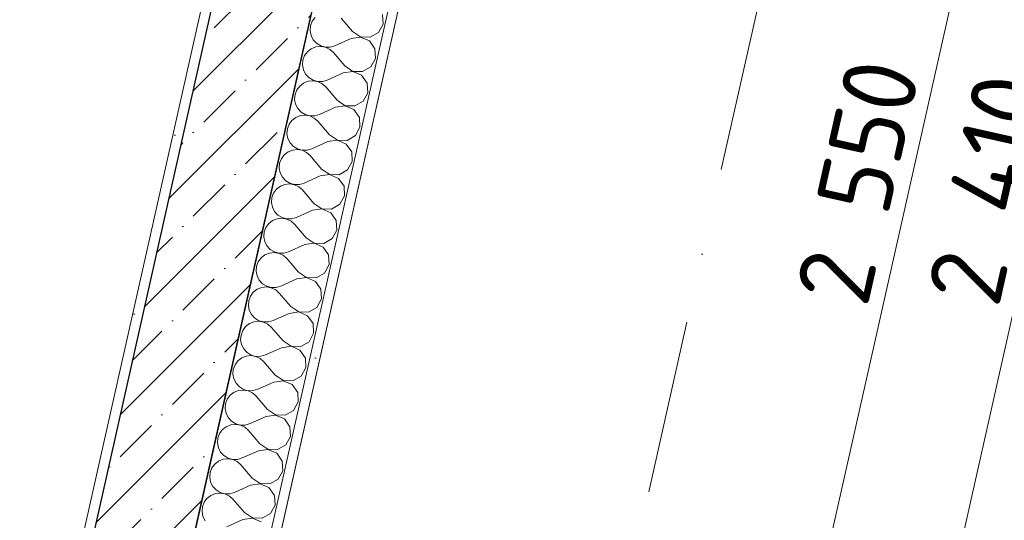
# Model space of a CAD drawing. Header units: millimetres. Extents: x -7218511 to -6645009, y 6003432 to 6221853.
# Tile 85 of 147: x -7176401 to -7174405, y 6148807 to 6149822. Entities that reach past the tile are written whole.
import ezdxf
from ezdxf.enums import TextEntityAlignment as Align

# ---------------------------------------------------------------- set-up
doc = ezdxf.new("R2010")
doc.units = ezdxf.units.MM
doc.header["$MEASUREMENT"] = 0
doc.linetypes.add('Штрихпунктирная', pattern=[670.277762, 352.777767, -176.388884, 0, -141.111112])
for name, color, linetype in [('S - МОП.АР', 7, 'Continuous'), ('АР-Стены_внутренние_пилоны.АР', 7, 'Continuous'), ('АР-Чертеж-Оси_Осевые размеры.АР', 7, 'Continuous'), ('АР-Чертеж-Размеры.АР', 7, 'Continuous')]:
    doc.layers.add(name, color=color, linetype=linetype)
for name, color, linetype, lineweight in [('АР-Стены_внутренние_пилоны.АР_Ном._пера__1', 7, 'Continuous', 30), ('АР-Чертеж-Оси_Осевые размеры.АР_Ном._пера__120', 7, 'Continuous', 0), ('АР-Чертеж-Размеры.АР_Ном._пера__1', 7, 'Continuous', 0)]:
    doc.layers.add(name, color=color, linetype=linetype, lineweight=lineweight)
doc.styles.add('РЎР“Р•РќР•Р\xa0Р\x98Р\xa0_РЎРўР\x98Р›Р¬_1', font='GOST_Common.ttf')
doc.styles.add('РЎР“Р•РќР•Р\xa0Р\x98Р\xa0_РЎРўР\x98Р›Р¬_4', font='GOTHIC.TTF')
doc.dimstyles.new('СГЕНЕРИР_СТИЛЬ__2', dxfattribs={"dimtxt": 150, "dimasz": 237.5, "dimexe": 0.18, "dimexo": 0.0625, "dimgap": 0, "dimtad": 1, "dimdec": 0, "dimzin": 0, "dimdsep": 46, "dimtxsty": 'РЎР“Р•РќР•Р\xa0Р\x98Р\xa0_РЎРўР\x98Р›Р¬_1', "dimblk": 'ARROWHEAD_6', "dimblk1": 'ARROWHEAD_6', "dimblk2": 'ARROWHEAD_6', "dimcen": 0.09, "dimse1": 1, "dimse2": 1, "dimclrd": 7, "dimclre": 7, "dimclrt": 7, "dimazin": 0, "dimtfac": 1, "dimtdec": 4, "dimtmove": 0, "dimatfit": 3, "dimfxl": 1, "dimtolj": 1, "dimtzin": 0, "dimarcsym": 0})
pattern_1 = [(45, (-6566190.34, 6563027.8), (-111.369318, 111.369318), [0, -105, 0, -157.5]), (110, (-6565840.34, 6563027.8), (148.001588, 53.868173), [0, -77, 0, -133])]

# ---------------------------------------------------------------- blocks, each defined once
blk = doc.blocks.new('Стена_27_3', base_point=(-7175681.6, 6150402.2))
at = {"layer": 'АР-Стены_внутренние_пилоны.АР', "linetype": 'Continuous', "lineweight": 0, "true_color": 0x000000}
h = blk.add_hatch(dxfattribs=at)
h.set_pattern_fill('ШТУКАТУРКА__ГИПС_01_0003', color=18, style=0, pattern_type=2)
h.set_pattern_definition(pattern_1)
h.paths.add_polyline_path([(-7175918.2, 6150352.9), (-7176368.7, 6148347.3), (-7176345.2, 6148360.6), (-7175898.7, 6150348.5)])
h = blk.add_hatch(dxfattribs=at)
h.set_pattern_fill('ЖЕЛЕЗОБЕТОН__PROJECT__0003', color=18, style=0, pattern_type=2)
h.set_pattern_definition([(45, (-6566190.34, 6562677.8), (-84.852814, 84.852814), []), (45, (-6566232.77, 6562720.22), (-84.852814, 84.852814), [90, -30, 0, -30])])
h.paths.add_polyline_path([(-7175898.7, 6150348.5), (-7176305.3, 6148538), (-7176110.2, 6148494.2), (-7175703.5, 6150304.7)])
at = {"layer": 'АР-Стены_внутренние_пилоны.АР_Ном._пера__1', "color": 7, "linetype": 'Continuous', "lineweight": 30}
blk.add_line((-7175898.7, 6150348.5), (-7176305.3, 6148538), dxfattribs=at)
at = {"layer": 'АР-Стены_внутренние_пилоны.АР_Ном._пера__1', "color": 7, "linetype": 'Continuous', "lineweight": 30, "flags": 128}
blk.add_lwpolyline([(-7176110.2, 6148494.2), (-7175659.7, 6150499.8)], dxfattribs=at)
at = {"layer": 'АР-Стены_внутренние_пилоны.АР_Ном._пера__1', "color": 7, "linetype": 'Continuous', "lineweight": 0, "flags": 128}
blk.add_lwpolyline([(-7175918.2, 6150352.9), (-7176368.7, 6148347.3)], dxfattribs=at)
blk = doc.blocks.new('Стандартный Маркер Сетки[7]_3', base_point=(-7174682.2, 6150838.4))
at = {"layer": 'АР-Чертеж-Оси_Осевые размеры.АР_Ном._пера__120', "color": 7, "linetype": 'Штрихпунктирная', "lineweight": 0}
blk.add_line((-7174901.3, 6149862.7), (-7179463.8, 6129548.3), dxfattribs=at)
at = {"layer": 'АР-Чертеж-Оси_Осевые размеры.АР_Ном._пера__120', "color": 7, "lineweight": 0, "style": 'РЎР“Р•РќР•Р\xa0Р\x98Р\xa0_РЎРўР\x98Р›Р¬_4'}
blk.add_attdef('AC_MarkerText_1', text='', height=350, rotation=347.3417, dxfattribs=at).set_placement((-7179722.6, 6128265.8), align=Align.TOP_CENTER)
blk = doc.blocks.new('Стандартный Маркер Сетки[36]_3', base_point=(-7174682.2, 6150838.4))
at = {"layer": 'АР-Чертеж-Оси_Осевые размеры.АР_Ном._пера__120', "color": 7, "linetype": 'Штрихпунктирная', "lineweight": 0}
blk.add_line((-7174901.3, 6149862.7), (-7179463.8, 6129548.3), dxfattribs=at)
at = {"layer": 'АР-Чертеж-Оси_Осевые размеры.АР_Ном._пера__120', "color": 7, "lineweight": 0, "style": 'РЎР“Р•РќР•Р\xa0Р\x98Р\xa0_РЎРўР\x98Р›Р¬_4'}
blk.add_attdef('AC_MarkerText_1', text='', height=350, rotation=347.3417, dxfattribs=at).set_placement((-7179722.6, 6128265.8), align=Align.TOP_CENTER)
blk = doc.blocks.new('*D495', base_point=(-6566190.3, 6562677.8))
at = {"layer": 'АР-Чертеж-Размеры.АР_Ном._пера__1', "color": 7, "linetype": 'Continuous', "lineweight": 0, "transparency": 16777216}
for p, q in [((-7175505.1, 6150412.5), (-7175402.4, 6150869.8)), ((-7175304.4, 6150735.7), (-7175603.1, 6150546.6)), ((-7175636.7, 6150682.2), (-7175453.7, 6150641.1)), ((-7175453.7, 6150641.1), (-7173843.8, 6150279.5)), ((-7173694.4, 6150374.1), (-7173993.1, 6150185))]:
    blk.add_line(p, q, dxfattribs=at)
at = {"layer": 'АР-Чертеж-Размеры.АР_Ном._пера__1', "color": 7, "lineweight": 0, "transparency": 16777216, "insert": (-7174860, 6150538.5), "char_height": 150, "attachment_point": 7, "rotation": 347.3411, "style": 'РЎР“Р•РќР•Р\xa0Р\x98Р\xa0_РЎРўР\x98Р›Р¬_1'}
blk.add_mtext('\\A1;{\\pql;\\fGOST Common|b0|i0|c204|p0;\\W1.000000;1\xa0650}', dxfattribs=at)
blk = doc.blocks.new('ARROWHEAD_6')
at = {"color": 0, "linetype": 'Continuous', "lineweight": 0}
for p, q in [((-0.5, -0.5), (0.5, 0.5)), ((0, 0), (-1, 0))]:
    blk.add_line(p, q, dxfattribs=at)
blk = doc.blocks.new('*D496', base_point=(-6566190.3, 6562677.8))
at = {"layer": 'АР-Чертеж-Размеры.АР_Ном._пера__1', "color": 7, "linetype": 'Continuous', "lineweight": 0, "transparency": 16777216}
for p, q in [((-7175453.7, 6150641.1), (-7173843.8, 6150279.5)), ((-7173895.1, 6150050.8), (-7173792.4, 6150508.2)), ((-7173694.4, 6150374.1), (-7173993.1, 6150185)), ((-7173843.8, 6150279.5), (-7172087.6, 6149885.1)), ((-7172139, 6149656.4), (-7172036.2, 6150113.8)), ((-7171938.2, 6149979.6), (-7172236.9, 6149790.5))]:
    blk.add_line(p, q, dxfattribs=at)
at = {"layer": 'АР-Чертеж-Размеры.АР_Ном._пера__1', "color": 7, "lineweight": 0, "transparency": 16777216, "insert": (-7173487.4, 6150230.2), "char_height": 150, "attachment_point": 7, "rotation": 347.3411, "style": 'РЎР“Р•РќР•Р\xa0Р\x98Р\xa0_РЎРўР\x98Р›Р¬_1'}
blk.add_mtext('\\A1;{\\pql;\\fGOST Common|b0|i0|c204|p0;\\W1.000000;6х300=1\xa0800}', dxfattribs=at)
blk = doc.blocks.new('*D585', base_point=(-6566190.3, 6562677.8))
at = {"layer": 'АР-Чертеж-Размеры.АР_Ном._пера__1', "color": 7, "linetype": 'Continuous', "lineweight": 0, "transparency": 16777216}
for p, q in [((-7174031.6, 6150812.3), (-7174072.7, 6150629.3)), ((-7173978.1, 6150480), (-7174167.2, 6150778.7)), ((-7174301.4, 6150680.7), (-7173844, 6150578)), ((-7174072.7, 6150629.3), (-7174600.8, 6148277.9)), ((-7174695.4, 6148427.3), (-7174506.2, 6148128.6)), ((-7174829.5, 6148329.3), (-7174372.1, 6148226.5)), ((-7174600.8, 6148277.9), (-7174641.9, 6148095))]:
    blk.add_line(p, q, dxfattribs=at)
at = {"layer": 'АР-Чертеж-Размеры.АР_Ном._пера__1', "color": 7, "lineweight": 0, "transparency": 16777216, "insert": (-7174416.6, 6149234.9), "char_height": 150, "attachment_point": 7, "rotation": 77.3417, "style": 'РЎР“Р•РќР•Р\xa0Р\x98Р\xa0_РЎРўР\x98Р›Р¬_1'}
blk.add_mtext('\\A1;{\\pql;\\fGOST Common|b0|i0|c204|p0;\\W1.000000;2\xa0410}', dxfattribs=at)
blk = doc.blocks.new('*D591', base_point=(-6566190.3, 6562677.8))
at = {"layer": 'АР-Чертеж-Размеры.АР_Ном._пера__1', "color": 7, "linetype": 'Continuous', "lineweight": 0, "transparency": 16777216}
for p, q in [((-7174280.9, 6150888.8), (-7174322, 6150705.8)), ((-7174227.4, 6150556.5), (-7174416.6, 6150855.2)), ((-7174550.7, 6150757.2), (-7174093.3, 6150654.5)), ((-7174322, 6150705.8), (-7174880.8, 6148217.8)), ((-7174975.4, 6148367.2), (-7174786.3, 6148068.4)), ((-7175109.5, 6148269.2), (-7174652.1, 6148166.4)), ((-7174880.8, 6148217.8), (-7174921.9, 6148034.9))]:
    blk.add_line(p, q, dxfattribs=at)
at = {"layer": 'АР-Чертеж-Размеры.АР_Ном._пера__1', "color": 7, "lineweight": 0, "transparency": 16777216, "insert": (-7174682.9, 6149235.7), "char_height": 150, "attachment_point": 7, "rotation": 77.3411, "style": 'РЎР“Р•РќР•Р\xa0Р\x98Р\xa0_РЎРўР\x98Р›Р¬_1'}
blk.add_mtext('\\A1;{\\pql;\\fGOST Common|b0|i0|c204|p0;\\W1.000000;2\xa0550}', dxfattribs=at)
blk = doc.blocks.new('*X701', base_point=(-6566190.3, 6562677.8))
at = {"layer": 'АР-Стены_внутренние_пилоны.АР_Ном._пера__1', "color": 7, "linetype": 'Continuous', "lineweight": 0}
for p, q in [((-7175801.7, 6149826.8), (-7175807.6, 6149818.9)), ((-7175725.9, 6149797.9), (-7175749, 6149825)), ((-7175663.8, 6149813.2), (-7175664.9, 6149832.7)), ((-7175811.1, 6149809.7), (-7175811.9, 6149799.8)), ((-7175807.6, 6149818.9), (-7175811.1, 6149809.7)), ((-7175673.2, 6149796.1), (-7175663.8, 6149813.2)), ((-7175811.9, 6149799.8), (-7175810, 6149790.2)), ((-7175810, 6149790.2), (-7175805.5, 6149781.4)), ((-7175729, 6149783.9), (-7175761.6, 6149769.3)), ((-7175709.7, 6149786.8), (-7175729, 6149783.9)), ((-7175725.9, 6149797.9), (-7175709.6, 6149787)), ((-7175691.8, 6149779), (-7175709.7, 6149786.8)), ((-7175709.6, 6149787), (-7175690.1, 6149786.4)), ((-7175690.1, 6149786.4), (-7175673.2, 6149796.1)), ((-7175800.4, 6149766.8), (-7175809.6, 6149763.2)), ((-7175805.5, 6149781.4), (-7175798.8, 6149774.2)), ((-7175790.6, 6149767.8), (-7175800.4, 6149766.8)), ((-7175798.8, 6149774.2), (-7175790.4, 6149769.1)), ((-7175780.9, 6149766.2), (-7175790.6, 6149767.8)), ((-7175790.4, 6149769.1), (-7175780.9, 6149766.4)), ((-7175780.9, 6149766.4), (-7175771, 6149766.5)), ((-7175772.1, 6149761.9), (-7175780.9, 6149766.2)), ((-7175771, 6149766.5), (-7175761.6, 6149769.3)), ((-7175680.6, 6149763), (-7175691.8, 6149779)), ((-7175823.2, 6149749.2), (-7175826.7, 6149740)), ((-7175817.4, 6149757.1), (-7175823.2, 6149749.2)), ((-7175809.6, 6149763.2), (-7175817.4, 6149757.1)), ((-7175764.7, 6149755.3), (-7175772.1, 6149761.9)), ((-7175741.5, 6149728.2), (-7175764.7, 6149755.3)), ((-7175679.5, 6149743.5), (-7175680.6, 6149763)), ((-7175826.7, 6149740), (-7175827.5, 6149730.2)), ((-7175827.5, 6149730.2), (-7175825.6, 6149720.5)), ((-7175741.5, 6149728.2), (-7175725.3, 6149717.3)), ((-7175705.8, 6149716.7), (-7175688.8, 6149726.4)), ((-7175688.8, 6149726.4), (-7175679.5, 6149743.5)), ((-7175825.6, 6149720.5), (-7175821.1, 6149711.7)), ((-7175821.1, 6149711.7), (-7175814.4, 6149704.5)), ((-7175814.4, 6149704.5), (-7175806, 6149699.4)), ((-7175744.6, 6149714.2), (-7175777.2, 6149699.6)), ((-7175725.3, 6149717.1), (-7175744.6, 6149714.2)), ((-7175725.3, 6149717.3), (-7175705.8, 6149716.7)), ((-7175707.4, 6149709.3), (-7175725.3, 6149717.1)), ((-7175696.2, 6149693.3), (-7175707.4, 6149709.3)), ((-7175833, 6149687.4), (-7175838.9, 6149679.5)), ((-7175825.2, 6149693.5), (-7175833, 6149687.4)), ((-7175816.1, 6149697.1), (-7175825.2, 6149693.5)), ((-7175806.3, 6149698.2), (-7175816.1, 6149697.1)), ((-7175796.6, 6149696.5), (-7175806.3, 6149698.2)), ((-7175806, 6149699.4), (-7175796.5, 6149696.7)), ((-7175787.7, 6149692.2), (-7175796.6, 6149696.5)), ((-7175796.5, 6149696.7), (-7175786.7, 6149696.8)), ((-7175780.3, 6149685.6), (-7175787.7, 6149692.2)), ((-7175786.7, 6149696.8), (-7175777.2, 6149699.6)), ((-7175757.2, 6149658.5), (-7175780.3, 6149685.6)), ((-7175695.1, 6149673.8), (-7175696.2, 6149693.3)), ((-7175842.4, 6149670.3), (-7175843.2, 6149660.5)), ((-7175838.9, 6149679.5), (-7175842.4, 6149670.3)), ((-7175704.5, 6149656.7), (-7175695.1, 6149673.8)), ((-7175843.2, 6149660.5), (-7175841.3, 6149650.8)), ((-7175841.3, 6149650.8), (-7175836.8, 6149642)), ((-7175760.3, 6149644.5), (-7175792.9, 6149629.9)), ((-7175741, 6149647.4), (-7175760.3, 6149644.5)), ((-7175757.2, 6149658.5), (-7175740.9, 6149647.6)), ((-7175723.1, 6149639.6), (-7175741, 6149647.4)), ((-7175740.9, 6149647.6), (-7175721.4, 6149647)), ((-7175721.4, 6149647), (-7175704.5, 6149656.7)), ((-7175831.7, 6149627.4), (-7175840.9, 6149623.8)), ((-7175836.8, 6149642), (-7175830.1, 6149634.8)), ((-7175821.9, 6149628.5), (-7175831.7, 6149627.4)), ((-7175830.1, 6149634.8), (-7175821.7, 6149629.7)), ((-7175812.2, 6149626.8), (-7175821.9, 6149628.5)), ((-7175821.7, 6149629.7), (-7175812.2, 6149627)), ((-7175812.2, 6149627), (-7175802.3, 6149627.1)), ((-7175803.4, 6149622.5), (-7175812.2, 6149626.8)), ((-7175802.3, 6149627.1), (-7175792.9, 6149629.9)), ((-7175711.9, 6149623.6), (-7175723.1, 6149639.6)), ((-7175854.5, 6149609.8), (-7175858, 6149600.6)), ((-7175848.7, 6149617.7), (-7175854.5, 6149609.8)), ((-7175840.9, 6149623.8), (-7175848.7, 6149617.7)), ((-7175796, 6149615.9), (-7175803.4, 6149622.5)), ((-7175772.8, 6149588.8), (-7175796, 6149615.9)), ((-7175710.8, 6149604.1), (-7175711.9, 6149623.6)), ((-7175858, 6149600.6), (-7175858.8, 6149590.8)), ((-7175858.8, 6149590.8), (-7175856.9, 6149581.1)), ((-7175772.8, 6149588.8), (-7175756.6, 6149578)), ((-7175737.1, 6149577.3), (-7175720.1, 6149587)), ((-7175720.1, 6149587), (-7175710.8, 6149604.1)), ((-7175856.9, 6149581.1), (-7175852.5, 6149572.3)), ((-7175852.5, 6149572.3), (-7175845.8, 6149565.1)), ((-7175845.8, 6149565.1), (-7175837.3, 6149560)), ((-7175775.9, 6149574.8), (-7175808.5, 6149560.2)), ((-7175756.6, 6149577.7), (-7175775.9, 6149574.8)), ((-7175756.6, 6149578), (-7175737.1, 6149577.3)), ((-7175738.7, 6149569.9), (-7175756.6, 6149577.7)), ((-7175727.5, 6149553.9), (-7175738.7, 6149569.9)), ((-7175864.3, 6149548.1), (-7175870.2, 6149540.1)), ((-7175856.6, 6149554.1), (-7175864.3, 6149548.1)), ((-7175847.4, 6149557.7), (-7175856.6, 6149554.1)), ((-7175837.6, 6149558.8), (-7175847.4, 6149557.7)), ((-7175827.9, 6149557.1), (-7175837.6, 6149558.8)), ((-7175837.3, 6149560), (-7175827.8, 6149557.4)), ((-7175819, 6149552.8), (-7175827.9, 6149557.1)), ((-7175827.8, 6149557.4), (-7175818, 6149557.4)), ((-7175811.7, 6149546.3), (-7175819, 6149552.8)), ((-7175818, 6149557.4), (-7175808.5, 6149560.2)), ((-7175788.5, 6149519.1), (-7175811.7, 6149546.3)), ((-7175726.5, 6149534.4), (-7175727.5, 6149553.9)), ((-7175873.7, 6149530.9), (-7175874.5, 6149521.1)), ((-7175870.2, 6149540.1), (-7175873.7, 6149530.9)), ((-7175735.8, 6149517.3), (-7175726.5, 6149534.4)), ((-7175874.5, 6149521.1), (-7175872.6, 6149511.4)), ((-7175872.6, 6149511.4), (-7175868.1, 6149502.6)), ((-7175791.6, 6149505.1), (-7175824.2, 6149490.5)), ((-7175772.3, 6149508), (-7175791.6, 6149505.1)), ((-7175788.5, 6149519.1), (-7175772.2, 6149508.3)), ((-7175754.4, 6149500.2), (-7175772.3, 6149508)), ((-7175772.2, 6149508.3), (-7175752.7, 6149507.6)), ((-7175752.7, 6149507.6), (-7175735.8, 6149517.3)), ((-7175863.1, 6149488), (-7175872.2, 6149484.4)), ((-7175868.1, 6149502.6), (-7175861.4, 6149495.4)), ((-7175853.3, 6149489.1), (-7175863.1, 6149488)), ((-7175861.4, 6149495.4), (-7175853, 6149490.3)), ((-7175843.5, 6149487.4), (-7175853.3, 6149489.1)), ((-7175853, 6149490.3), (-7175843.5, 6149487.7)), ((-7175843.5, 6149487.7), (-7175833.6, 6149487.7)), ((-7175834.7, 6149483.1), (-7175843.5, 6149487.4)), ((-7175833.6, 6149487.7), (-7175824.2, 6149490.5)), ((-7175743.2, 6149484.2), (-7175754.4, 6149500.2)), ((-7175885.9, 6149470.4), (-7175889.3, 6149461.2)), ((-7175880, 6149478.4), (-7175885.9, 6149470.4)), ((-7175872.2, 6149484.4), (-7175880, 6149478.4)), ((-7175827.3, 6149476.6), (-7175834.7, 6149483.1)), ((-7175804.1, 6149449.4), (-7175827.3, 6149476.6)), ((-7175751.4, 6149447.6), (-7175742.1, 6149464.7)), ((-7175742.1, 6149464.7), (-7175743.2, 6149484.2)), ((-7175889.3, 6149461.2), (-7175890.1, 6149451.4)), ((-7175890.1, 6149451.4), (-7175888.2, 6149441.7)), ((-7175804.1, 6149449.4), (-7175787.9, 6149438.6)), ((-7175768.4, 6149437.9), (-7175751.4, 6149447.6)), ((-7175888.2, 6149441.7), (-7175883.8, 6149432.9)), ((-7175883.8, 6149432.9), (-7175877.1, 6149425.7)), ((-7175877.1, 6149425.7), (-7175868.6, 6149420.6)), ((-7175807.3, 6149435.5), (-7175839.8, 6149420.8)), ((-7175787.9, 6149438.3), (-7175807.3, 6149435.5)), ((-7175787.9, 6149438.6), (-7175768.4, 6149437.9)), ((-7175770, 6149430.5), (-7175787.9, 6149438.3)), ((-7175758.9, 6149414.5), (-7175770, 6149430.5)), ((-7175895.7, 6149408.7), (-7175901.5, 6149400.7)), ((-7175887.9, 6149414.7), (-7175895.7, 6149408.7)), ((-7175878.7, 6149418.4), (-7175887.9, 6149414.7)), ((-7175868.9, 6149419.4), (-7175878.7, 6149418.4)), ((-7175859.2, 6149417.7), (-7175868.9, 6149419.4)), ((-7175868.6, 6149420.6), (-7175859.1, 6149418)), ((-7175850.3, 6149413.4), (-7175859.2, 6149417.7)), ((-7175859.1, 6149418), (-7175849.3, 6149418)), ((-7175843, 6149406.9), (-7175850.3, 6149413.4)), ((-7175849.3, 6149418), (-7175839.8, 6149420.8)), ((-7175819.8, 6149379.7), (-7175843, 6149406.9)), ((-7175757.8, 6149395.1), (-7175758.9, 6149414.5)), ((-7175905, 6149391.5), (-7175905.8, 6149381.7)), ((-7175901.5, 6149400.7), (-7175905, 6149391.5)), ((-7175767.1, 6149377.9), (-7175757.8, 6149395.1)), ((-7175905.8, 6149381.7), (-7175903.9, 6149372)), ((-7175903.9, 6149372), (-7175899.4, 6149363.2)), ((-7175822.9, 6149365.8), (-7175855.5, 6149351.1)), ((-7175803.6, 6149368.6), (-7175822.9, 6149365.8)), ((-7175819.8, 6149379.7), (-7175803.5, 6149368.9)), ((-7175785.7, 6149360.9), (-7175803.6, 6149368.6)), ((-7175803.5, 6149368.9), (-7175784, 6149368.2)), ((-7175784, 6149368.2), (-7175767.1, 6149377.9)), ((-7175903.5, 6149345), (-7175911.3, 6149339)), ((-7175894.4, 6149348.7), (-7175903.5, 6149345)), ((-7175899.4, 6149363.2), (-7175892.7, 6149356)), ((-7175884.6, 6149349.7), (-7175894.4, 6149348.7)), ((-7175892.7, 6149356), (-7175884.3, 6149350.9)), ((-7175874.9, 6149348), (-7175884.6, 6149349.7)), ((-7175884.3, 6149350.9), (-7175874.8, 6149348.3)), ((-7175866, 6149343.7), (-7175874.9, 6149348)), ((-7175874.8, 6149348.3), (-7175864.9, 6149348.4)), ((-7175864.9, 6149348.4), (-7175855.5, 6149351.1)), ((-7175774.5, 6149344.9), (-7175785.7, 6149360.9)), ((-7175773.4, 6149325.4), (-7175774.5, 6149344.9)), ((-7175917.2, 6149331), (-7175920.6, 6149321.8)), ((-7175911.3, 6149339), (-7175917.2, 6149331)), ((-7175858.6, 6149337.2), (-7175866, 6149343.7)), ((-7175835.4, 6149310), (-7175858.6, 6149337.2)), ((-7175782.7, 6149308.2), (-7175773.4, 6149325.4)), ((-7175920.6, 6149321.8), (-7175921.4, 6149312)), ((-7175921.4, 6149312), (-7175919.5, 6149302.3)), ((-7175835.4, 6149310), (-7175819.2, 6149299.2)), ((-7175799.7, 6149298.5), (-7175782.7, 6149308.2)), ((-7175919.5, 6149302.3), (-7175915.1, 6149293.6)), ((-7175915.1, 6149293.6), (-7175908.4, 6149286.3)), ((-7175908.4, 6149286.3), (-7175899.9, 6149281.2)), ((-7175838.6, 6149296.1), (-7175871.1, 6149281.4)), ((-7175819.2, 6149298.9), (-7175838.6, 6149296.1)), ((-7175819.2, 6149299.2), (-7175799.7, 6149298.5)), ((-7175801.3, 6149291.2), (-7175819.2, 6149298.9)), ((-7175790.2, 6149275.2), (-7175801.3, 6149291.2)), ((-7175927, 6149269.3), (-7175932.8, 6149261.4)), ((-7175919.2, 6149275.3), (-7175927, 6149269.3)), ((-7175910, 6149279), (-7175919.2, 6149275.3)), ((-7175900.2, 6149280), (-7175910, 6149279)), ((-7175890.5, 6149278.3), (-7175900.2, 6149280)), ((-7175899.9, 6149281.2), (-7175890.4, 6149278.6)), ((-7175881.6, 6149274), (-7175890.5, 6149278.3)), ((-7175890.4, 6149278.6), (-7175880.6, 6149278.7)), ((-7175874.3, 6149267.5), (-7175881.6, 6149274)), ((-7175880.6, 6149278.7), (-7175871.1, 6149281.4)), ((-7175851.1, 6149240.3), (-7175874.3, 6149267.5)), ((-7175789.1, 6149255.7), (-7175790.2, 6149275.2)), ((-7175936.3, 6149252.1), (-7175937.1, 6149242.3)), ((-7175932.8, 6149261.4), (-7175936.3, 6149252.1)), ((-7175798.4, 6149238.5), (-7175789.1, 6149255.7)), ((-7175937.1, 6149242.3), (-7175935.2, 6149232.6)), ((-7175935.2, 6149232.6), (-7175930.7, 6149223.9)), ((-7175854.2, 6149226.4), (-7175886.8, 6149211.7)), ((-7175834.9, 6149229.2), (-7175854.2, 6149226.4)), ((-7175851.1, 6149240.3), (-7175834.8, 6149229.5)), ((-7175817, 6149221.5), (-7175834.9, 6149229.2)), ((-7175834.8, 6149229.5), (-7175815.3, 6149228.8)), ((-7175815.3, 6149228.8), (-7175798.4, 6149238.5)), ((-7175934.8, 6149205.6), (-7175942.6, 6149199.6)), ((-7175925.7, 6149209.3), (-7175934.8, 6149205.6)), ((-7175930.7, 6149223.9), (-7175924, 6149216.6)), ((-7175915.9, 6149210.3), (-7175925.7, 6149209.3)), ((-7175924, 6149216.6), (-7175915.6, 6149211.5)), ((-7175906.2, 6149208.6), (-7175915.9, 6149210.3)), ((-7175915.6, 6149211.5), (-7175906.1, 6149208.9)), ((-7175897.3, 6149204.3), (-7175906.2, 6149208.6)), ((-7175906.1, 6149208.9), (-7175896.2, 6149209)), ((-7175896.2, 6149209), (-7175886.8, 6149211.7)), ((-7175805.8, 6149205.5), (-7175817, 6149221.5)), ((-7175804.7, 6149186), (-7175805.8, 6149205.5)), ((-7175948.5, 6149191.7), (-7175951.9, 6149182.4)), ((-7175942.6, 6149199.6), (-7175948.5, 6149191.7)), ((-7175889.9, 6149197.8), (-7175897.3, 6149204.3)), ((-7175866.7, 6149170.6), (-7175889.9, 6149197.8)), ((-7175814, 6149168.8), (-7175804.7, 6149186)), ((-7175951.9, 6149182.4), (-7175952.7, 6149172.6)), ((-7175952.7, 6149172.6), (-7175950.8, 6149162.9)), ((-7175866.7, 6149170.6), (-7175850.5, 6149159.8)), ((-7175831, 6149159.1), (-7175814, 6149168.8)), ((-7175950.8, 6149162.9), (-7175946.4, 6149154.2)), ((-7175946.4, 6149154.2), (-7175939.7, 6149146.9)), ((-7175939.7, 6149146.9), (-7175931.3, 6149141.8)), ((-7175869.9, 6149156.7), (-7175902.4, 6149142)), ((-7175850.6, 6149159.5), (-7175869.9, 6149156.7)), ((-7175832.6, 6149151.8), (-7175850.6, 6149159.5)), ((-7175850.5, 6149159.8), (-7175831, 6149159.1)), ((-7175821.5, 6149135.8), (-7175832.6, 6149151.8)), ((-7175958.3, 6149129.9), (-7175964.1, 6149122)), ((-7175950.5, 6149135.9), (-7175958.3, 6149129.9)), ((-7175941.3, 6149139.6), (-7175950.5, 6149135.9)), ((-7175931.5, 6149140.6), (-7175941.3, 6149139.6)), ((-7175921.8, 6149138.9), (-7175931.5, 6149140.6)), ((-7175931.3, 6149141.8), (-7175921.8, 6149139.2)), ((-7175921.8, 6149139.2), (-7175911.9, 6149139.3)), ((-7175912.9, 6149134.6), (-7175921.8, 6149138.9)), ((-7175905.6, 6149128.1), (-7175912.9, 6149134.6)), ((-7175911.9, 6149139.3), (-7175902.4, 6149142)), ((-7175882.4, 6149100.9), (-7175905.6, 6149128.1)), ((-7175820.4, 6149116.3), (-7175821.5, 6149135.8)), ((-7175967.6, 6149112.7), (-7175968.4, 6149102.9)), ((-7175964.1, 6149122), (-7175967.6, 6149112.7)), ((-7175829.7, 6149099.1), (-7175820.4, 6149116.3)), ((-7175968.4, 6149102.9), (-7175966.5, 6149093.3)), ((-7175966.5, 6149093.3), (-7175962, 6149084.5)), ((-7175885.5, 6149087), (-7175918.1, 6149072.3)), ((-7175866.2, 6149089.8), (-7175885.5, 6149087)), ((-7175882.4, 6149100.9), (-7175866.1, 6149090.1)), ((-7175848.3, 6149082.1), (-7175866.2, 6149089.8)), ((-7175866.1, 6149090.1), (-7175846.6, 6149089.4)), ((-7175846.6, 6149089.4), (-7175829.7, 6149099.1)), ((-7175966.1, 6149066.2), (-7175973.9, 6149060.2)), ((-7175957, 6149069.9), (-7175966.1, 6149066.2)), ((-7175962, 6149084.5), (-7175955.3, 6149077.3)), ((-7175947.2, 6149070.9), (-7175957, 6149069.9)), ((-7175955.3, 6149077.3), (-7175946.9, 6149072.1)), ((-7175937.5, 6149069.2), (-7175947.2, 6149070.9)), ((-7175946.9, 6149072.1), (-7175937.4, 6149069.5)), ((-7175928.6, 6149064.9), (-7175937.5, 6149069.2)), ((-7175937.4, 6149069.5), (-7175927.6, 6149069.6)), ((-7175927.6, 6149069.6), (-7175918.1, 6149072.3)), ((-7175837.1, 6149066.1), (-7175848.3, 6149082.1)), ((-7175836, 6149046.6), (-7175837.1, 6149066.1)), ((-7175979.8, 6149052.3), (-7175983.2, 6149043.1)), ((-7175973.9, 6149060.2), (-7175979.8, 6149052.3)), ((-7175921.2, 6149058.4), (-7175928.6, 6149064.9)), ((-7175898, 6149031.2), (-7175921.2, 6149058.4)), ((-7175845.3, 6149029.4), (-7175836, 6149046.6)), ((-7175983.2, 6149043.1), (-7175984.1, 6149033.2)), ((-7175984.1, 6149033.2), (-7175982.2, 6149023.6)), ((-7175898, 6149031.2), (-7175881.8, 6149020.4)), ((-7175862.3, 6149019.8), (-7175845.3, 6149029.4)), ((-7175982.2, 6149023.6), (-7175977.7, 6149014.8)), ((-7175977.7, 6149014.8), (-7175971, 6149007.6)), ((-7175971, 6149007.6), (-7175962.6, 6149002.4)), ((-7175901.2, 6149017.3), (-7175933.7, 6149002.7)), ((-7175881.9, 6149020.1), (-7175901.2, 6149017.3)), ((-7175863.9, 6149012.4), (-7175881.9, 6149020.1)), ((-7175881.8, 6149020.4), (-7175862.3, 6149019.8)), ((-7175852.8, 6148996.4), (-7175863.9, 6149012.4)), ((-7175989.6, 6148990.5), (-7175995.4, 6148982.6)), ((-7175981.8, 6148996.5), (-7175989.6, 6148990.5)), ((-7175972.6, 6149000.2), (-7175981.8, 6148996.5)), ((-7175962.8, 6149001.2), (-7175972.6, 6149000.2)), ((-7175953.1, 6148999.5), (-7175962.8, 6149001.2)), ((-7175962.6, 6149002.4), (-7175953.1, 6148999.8)), ((-7175953.1, 6148999.8), (-7175943.2, 6148999.9)), ((-7175944.2, 6148995.3), (-7175953.1, 6148999.5)), ((-7175936.9, 6148988.7), (-7175944.2, 6148995.3)), ((-7175943.2, 6148999.9), (-7175933.7, 6149002.7)), ((-7175913.7, 6148961.5), (-7175936.9, 6148988.7)), ((-7175851.7, 6148976.9), (-7175852.8, 6148996.4)), ((-7175998.9, 6148973.4), (-7175999.7, 6148963.5)), ((-7175995.4, 6148982.6), (-7175998.9, 6148973.4)), ((-7175861, 6148959.7), (-7175851.7, 6148976.9)), ((-7175999.7, 6148963.5), (-7175997.8, 6148953.9)), ((-7175997.8, 6148953.9), (-7175993.3, 6148945.1)), ((-7175916.8, 6148947.6), (-7175949.4, 6148933)), ((-7175897.5, 6148950.4), (-7175916.8, 6148947.6)), ((-7175913.7, 6148961.5), (-7175897.5, 6148950.7)), ((-7175897.5, 6148950.7), (-7175877.9, 6148950.1)), ((-7175879.6, 6148942.7), (-7175897.5, 6148950.4)), ((-7175877.9, 6148950.1), (-7175861, 6148959.7)), ((-7175997.4, 6148926.8), (-7176005.2, 6148920.8)), ((-7175988.3, 6148930.5), (-7175997.4, 6148926.8)), ((-7175993.3, 6148945.1), (-7175986.6, 6148937.9)), ((-7175978.5, 6148931.5), (-7175988.3, 6148930.5)), ((-7175986.6, 6148937.9), (-7175978.2, 6148932.7)), ((-7175968.8, 6148929.8), (-7175978.5, 6148931.5)), ((-7175978.2, 6148932.7), (-7175968.7, 6148930.1)), ((-7175959.9, 6148925.6), (-7175968.8, 6148929.8)), ((-7175968.7, 6148930.1), (-7175958.9, 6148930.2)), ((-7175958.9, 6148930.2), (-7175949.4, 6148933)), ((-7175868.4, 6148926.7), (-7175879.6, 6148942.7)), ((-7175867.3, 6148907.2), (-7175868.4, 6148926.7)), ((-7176011.1, 6148912.9), (-7176014.5, 6148903.7)), ((-7176005.2, 6148920.8), (-7176011.1, 6148912.9)), ((-7175952.5, 6148919), (-7175959.9, 6148925.6)), ((-7175929.4, 6148891.9), (-7175952.5, 6148919)), ((-7175876.7, 6148890.1), (-7175867.3, 6148907.2)), ((-7176014.5, 6148903.7), (-7176015.4, 6148893.8)), ((-7176015.4, 6148893.8), (-7176013.5, 6148884.2)), ((-7175929.4, 6148891.9), (-7175913.1, 6148881)), ((-7175893.6, 6148880.4), (-7175876.7, 6148890.1)), ((-7176013.5, 6148884.2), (-7176009, 6148875.4)), ((-7176009, 6148875.4), (-7176002.3, 6148868.2)), ((-7176002.3, 6148868.2), (-7175993.9, 6148863.1)), ((-7175932.5, 6148877.9), (-7175965.1, 6148863.3)), ((-7175913.2, 6148880.8), (-7175932.5, 6148877.9)), ((-7175895.3, 6148873), (-7175913.2, 6148880.8)), ((-7175913.1, 6148881), (-7175893.6, 6148880.4)), ((-7175884.1, 6148857), (-7175895.3, 6148873)), ((-7176020.9, 6148851.1), (-7176026.7, 6148843.2)), ((-7176013.1, 6148857.2), (-7176020.9, 6148851.1)), ((-7176003.9, 6148860.8), (-7176013.1, 6148857.2)), ((-7175994.1, 6148861.8), (-7176003.9, 6148860.8)), ((-7175984.4, 6148860.2), (-7175994.1, 6148861.8)), ((-7175993.9, 6148863.1), (-7175984.4, 6148860.4)), ((-7175984.4, 6148860.4), (-7175974.5, 6148860.5)), ((-7175975.6, 6148855.9), (-7175984.4, 6148860.2)), ((-7175968.2, 6148849.3), (-7175975.6, 6148855.9)), ((-7175974.5, 6148860.5), (-7175965.1, 6148863.3)), ((-7175945, 6148822.2), (-7175968.2, 6148849.3)), ((-7175883, 6148837.5), (-7175884.1, 6148857)), ((-7176030.2, 6148834), (-7176031, 6148824.2)), ((-7176026.7, 6148843.2), (-7176030.2, 6148834)), ((-7175892.3, 6148820.4), (-7175883, 6148837.5)), ((-7176031, 6148824.2), (-7176029.1, 6148814.5)), ((-7176029.1, 6148814.5), (-7176024.6, 6148805.7)), ((-7175948.1, 6148808.2), (-7175980.7, 6148793.6)), ((-7175928.8, 6148811.1), (-7175948.1, 6148808.2)), ((-7175945, 6148822.2), (-7175928.8, 6148811.3)), ((-7175928.8, 6148811.3), (-7175909.3, 6148810.7)), ((-7175910.9, 6148803.3), (-7175928.8, 6148811.1)), ((-7175909.3, 6148810.7), (-7175892.3, 6148820.4))]:
    blk.add_line(p, q, dxfattribs=at)
blk = doc.blocks.new('Стена_236_3', base_point=(-7176088.3, 6148591.5))
at = {"layer": 'АР-Стены_внутренние_пилоны.АР', "linetype": 'Continuous', "lineweight": 0, "true_color": 0x000000}
h = blk.add_hatch(dxfattribs=at)
h.set_pattern_fill('ШТУКАТУРКА__ГИПС_01_0003', color=18, style=0, pattern_type=2)
h.set_pattern_definition(pattern_1)
h.paths.add_polyline_path([(-7175922.5, 6148554.2), (-7175389.9, 6150925.2), (-7175409.4, 6150929.6), (-7175942, 6148558.6)])
at = {"layer": 'АР-Стены_внутренние_пилоны.АР_Ном._пера__1', "color": 7, "linetype": 'Continuous', "lineweight": 0}
blk.add_line((-7175942, 6148558.6), (-7175409.4, 6150929.6), dxfattribs=at)
at = {"layer": 'АР-Стены_внутренние_пилоны.АР_Ном._пера__1', "color": 7, "linetype": 'Continuous', "lineweight": 0, "flags": 128}
for points in [[(-7175555.8, 6150962.4), (-7176088.3, 6148591.5)], [(-7175922.5, 6148554.2), (-7175389.9, 6150925.2)]]:
    blk.add_lwpolyline(points, dxfattribs=at)
at = {"layer": 'АР-Стены_внутренние_пилоны.АР', "color": 7, "lineweight": 0}
blk.add_blockref('*X701', (-6566190.3, 6562677.8), dxfattribs=at)

msp = doc.modelspace()

# ---------------------------------------------------------------- linework, layer by layer
at = {"layer": 'S - МОП.АР', "color": 254, "linetype": 'Continuous', "lineweight": 0, "true_color": 0xdadada, "flags": 128}
for points in [[(-7182742.7, 6149631), (-7183916.2, 6144405.8), (-7177667.2, 6143002.3), (-7177662.8, 6143021.8), (-7177662.8, 6143021.8), (-7177526.9, 6143626.8), (-7177545.3, 6143631), (-7177164.2, 6145328), (-7177165.3, 6145328.2), (-7176981.2, 6146147.8), (-7176864.8, 6146666.3), (-7176322.8, 6146544.6), (-7175939.5, 6148251), (-7176368.6, 6148347.4), (-7175918.2, 6150352.9), (-7177284.7, 6150659.8), (-7177240.8, 6150855), (-7178801.9, 6151205.6), (-7178850.1, 6150991), (-7178947.7, 6151012.9), (-7179000.3, 6150778.8), (-7179425.4, 6148885.9)], [(-7175918, 6148574), (-7168201.1, 6146840.9), (-7167673.1, 6149192), (-7175389.9, 6150925.2)]]:
    msp.add_lwpolyline(points, close=True, dxfattribs=at)

# ---------------------------------------------------------------- block references
at = {"layer": 'АР-Стены_внутренние_пилоны.АР', "color": 7, "lineweight": 0}
for name, p in [('Стена_236_3', (-7176088.3, 6148591.5)), ('Стена_27_3', (-7175681.6, 6150402.2))]:
    msp.add_blockref(name, p, dxfattribs=at)
at = {"layer": 'АР-Чертеж-Оси_Осевые размеры.АР', "color": 8, "linetype": 'Continuous', "lineweight": 15}
for name in ['Стандартный Маркер Сетки[7]_3', 'Стандартный Маркер Сетки[36]_3']:
    msp.add_blockref(name, (-7174682.2, 6150838.4), dxfattribs=at)

# ---------------------------------------------------------------- dimensions: what is measured, and where the dimension line sits
at = {"layer": 'АР-Чертеж-Размеры.АР', "color": 7, "linetype": 'Continuous', "lineweight": 0}
for base, p1, p2, angle, picture, middle, turn in [((-7174880.8, 6148217.8), (-7175551.4, 6150982), (-7176110.2, 6148493.9), 257.3411, '*D591', (-7174699.7, 6149503.2), 77.3411), ((-7173843.8, 6150279.5), (-7175656.2, 6149739.7), (-7173915.7, 6149959), 347.3411, '*D495', (-7174592.5, 6150555.3), 347.3411), ((-7174600.8, 6148277.9), (-7175389.9, 6150925.2), (-7175225.7, 6148418.3), 257.3417, '*D585', (-7174433.4, 6149502.4), 77.3417)]:
    dim = msp.add_linear_dim(base=base, p1=p1, p2=p2, angle=angle, dimstyle='СГЕНЕРИР_СТИЛЬ__2', dxfattribs=at)
    dim.commit()
    dim.dimension.update_dxf_attribs({"geometry": picture, "text_midpoint": middle, "dimtype": 160, "text_rotation": turn})
dim = msp.add_linear_dim(base=(-7172087.6, 6149885.1), p1=(-7173915.7, 6149959), p2=(-7172023.8, 6150169.2), angle=347.3411, text='6х300=<MeasuredValue>', dimstyle='СГЕНЕРИР_СТИЛЬ__2', dxfattribs=at)
dim.commit()
dim.dimension.update_dxf_attribs({"geometry": '*D496', "text_midpoint": (-7172289.7, 6150038.1), "dimtype": 160, "text_rotation": 347.3411})

doc.saveas('drawing.dxf')
